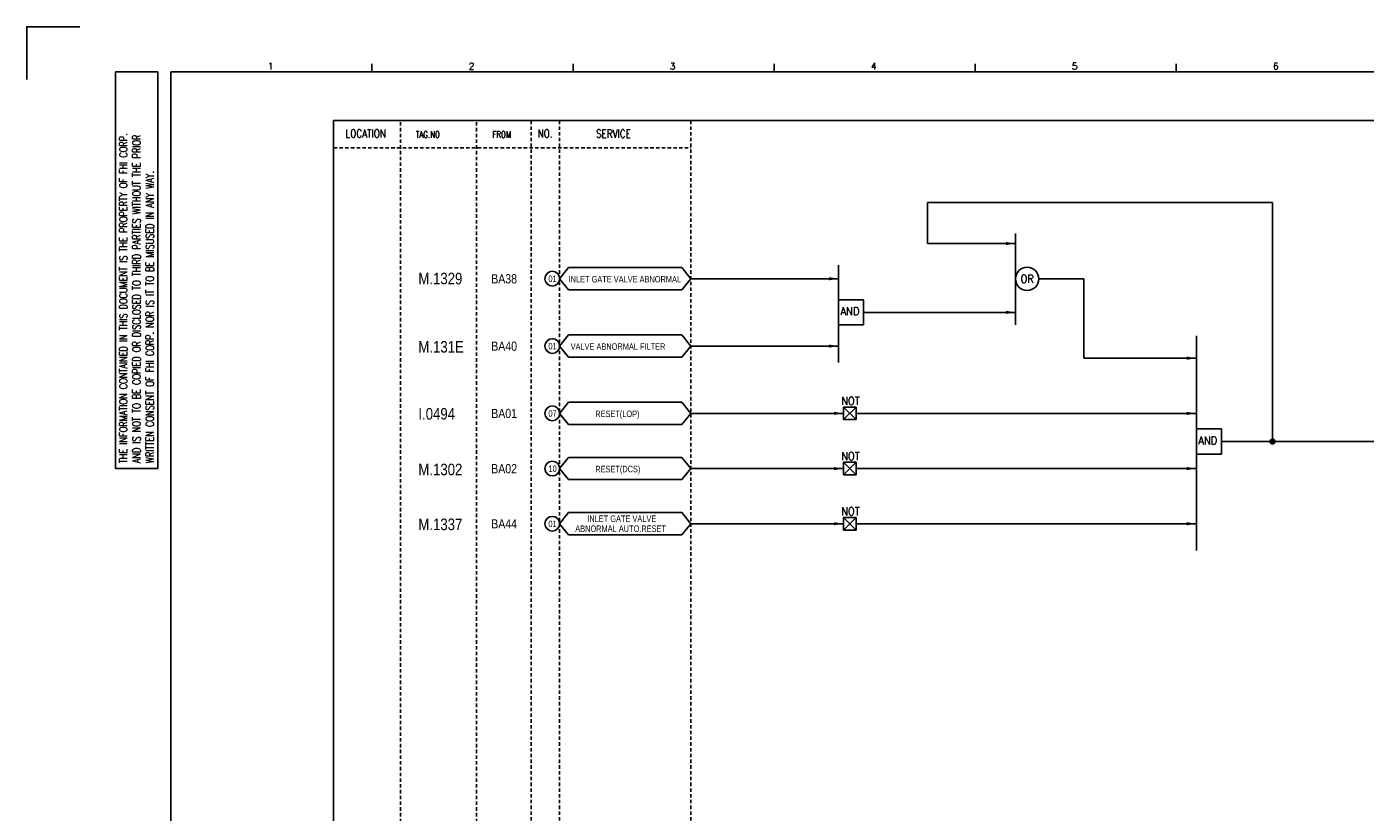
# Model space of a CAD drawing. Extents: x 1463 to 2429, y -93 to 589.
# Tile 2 of 4: x 1463 to 2044, y 248 to 589. Entities that reach past the tile are written whole.
import ezdxf
from ezdxf.enums import TextEntityAlignment as Align

# ---------------------------------------------------------------- set-up
doc = ezdxf.new("R2010")
doc.units = 0
doc.header["$MEASUREMENT"] = 0
doc.linetypes.add('HIDDEN', pattern=[4, 1.5, -1, 1.5])
doc.layers.get('0').update_dxf_attribs({"linetype": 'CONTINUOUS'})
doc.layers.get('DEFPOINTS').update_dxf_attribs({"linetype": 'CONTINUOUS'})
for name, color, linetype in [('CON', 4, 'CONTINUOUS'), ('DCS', 7, 'CONTINUOUS'), ('DIM', 3, 'CONTINUOUS'), ('HID', 2, 'HIDDEN'), ('圖框CON', 4, 'CONTINUOUS'), ('框線', 6, 'CONTINUOUS')]:
    doc.layers.add(name, color=color, linetype=linetype)
doc.styles.add('DAYUKP', font='complex', dxfattribs={"bigfont": 'DAYUKP.SHX'})
doc.styles.add('ROMANS', font='romans', dxfattribs={"width": 0.8})
doc.styles.add('style3', font='ARIALN.TTF')

# ---------------------------------------------------------------- blocks, each defined once
blk = doc.blocks.new('LEADER')
at = {"layer": 'CON'}
blk.add_solid([(0.85, -0.57), (0.85, -1.57), (3.85, -1.07)], dxfattribs=at)
blk = doc.blocks.new('1')
at = {"layer": 'DEFPOINTS'}
blk.add_lwpolyline([(1268.99, 689.33), (1246.02, 689.33), (1246.02, 666.36)], dxfattribs=at)
at = {"layer": '圖框CON'}
for p, q in [((1284.5, 669.81), (1302.87, 669.81)), ((1284.5, 497.52), (1284.5, 669.81)), ((1302.87, 497.52), (1302.87, 669.81)), ((1395.91, 669.85), (1395.91, 673.29)), ((1483.2, 669.85), (1483.2, 673.29)), ((1570.49, 669.85), (1570.49, 673.29)), ((1657.78, 669.85), (1657.78, 673.29)), ((1745.08, 669.85), (1745.08, 673.29)), ((1284.5, 497.52), (1302.87, 497.52))]:
    blk.add_line(p, q, dxfattribs=at)
at = {"layer": '框線'}
for p, q in [((1308.62, 669.81), (1308.62, 26.6)), ((2181.53, 669.81), (1308.62, 669.81))]:
    blk.add_line(p, q, dxfattribs=at)
at = {"style": 'DAYUKP'}
for s, p in [('1', (1350.64, 670.78)), ('2', (1437.93, 670.78)), ('3', (1525.22, 670.78)), ('4', (1612.51, 670.78)), ('5', (1699.8, 670.78)), ('6', (1787.1, 670.78))]:
    blk.add_text(s, height=2.87, dxfattribs=at).set_placement(p)
at = {"layer": 'DIM', "style": 'ROMANS', "width": 0.75}
for s, p in [('THE INFORMATION CONTAINED IN THIS DOCUMENT IS THE PROPERTY OF FHI CORP.', (1287.94, 499.82)), ('AND IS NOT TO BE COPIED OR DISCLOSED TO THIRD PARTIES WITHOUT THE PRIOR', (1293.68, 499.82)), ('WRITTEN CONSENT OF FHI CORP. NOR IS IT TO BE MISUSED IN ANY WAY.', (1299.43, 499.82))]:
    blk.add_text(s, height=3.4457, rotation=90, dxfattribs=at).set_placement(p, align=Align.MIDDLE_LEFT)

msp = doc.modelspace()

# ---------------------------------------------------------------- linework, layer by layer
at = {"layer": 'CON'}
for p, q in [((2003.86, 512.73), (1854.12, 512.73)), ((1854.12, 512.73), (1854.12, 494.92)), ((2003.86, 408.92), (2003.86, 512.73)), ((1892.27, 494.92), (1854.12, 494.92)), ((1751.25, 479.65), (1815.45, 479.65)), ((1902.35, 479.57), (1921.88, 479.57)), ((1921.88, 479.57), (1921.88, 445.13)), ((1826.31, 465.03), (1892.27, 465.03)), ((1751.25, 450.39), (1815.45, 450.39)), ((1921.88, 445.13), (1970.81, 445.13)), ((1751.25, 421.16), (1817.58, 421.16)), ((1823.04, 421.16), (1970.81, 421.16)), ((1981.67, 408.92), (2196.45, 408.92)), ((1751.25, 397.19), (1817.58, 397.19)), ((1823.04, 397.19), (1970.81, 397.19)), ((1751.25, 373.22), (1817.58, 373.22)), ((1823.04, 373.22), (1970.81, 373.22))]:
    msp.add_line(p, q, dxfattribs=at)
at = {"layer": 'CON', "color": 6}
for p, q in [((1892.27, 499.28), (1892.27, 459.59)), ((1694.32, 479.65), (1698.22, 484.46)), ((1747.36, 484.46), (1698.22, 484.46)), ((1751.25, 479.65), (1747.36, 484.46)), ((1815.45, 485.48), (1815.45, 443.31)), ((1694.32, 479.65), (1698.22, 474.83)), ((1751.25, 479.65), (1747.36, 474.83)), ((1698.22, 474.83), (1747.36, 474.83)), ((1815.45, 459.55), (1815.45, 470.51)), ((1826.31, 470.51), (1815.45, 470.51)), ((1826.31, 459.55), (1826.31, 470.51)), ((1826.31, 459.55), (1815.45, 459.55)), ((1694.32, 450.39), (1698.22, 455.2)), ((1747.36, 455.2), (1698.22, 455.2)), ((1751.25, 450.39), (1747.36, 455.2)), ((1970.81, 454.8), (1970.81, 361.63)), ((1694.32, 450.39), (1698.22, 445.57)), ((1751.25, 450.39), (1747.36, 445.57)), ((1698.22, 445.57), (1747.36, 445.57)), ((1694.32, 421.16), (1698.22, 425.98)), ((1747.36, 425.98), (1698.22, 425.98)), ((1751.25, 421.16), (1747.36, 425.98)), ((1694.32, 421.16), (1698.22, 416.35)), ((1751.25, 421.16), (1747.36, 416.35)), ((1817.58, 423.89), (1823.04, 423.89)), ((1817.58, 423.89), (1823.04, 418.43)), ((1823.04, 423.89), (1817.58, 418.43)), ((1817.58, 418.43), (1817.58, 423.89)), ((1823.04, 423.89), (1823.04, 418.43)), ((1698.22, 416.35), (1747.36, 416.35)), ((1823.04, 418.43), (1817.58, 418.43)), ((1970.81, 403.44), (1970.81, 414.4)), ((1981.67, 414.4), (1970.81, 414.4)), ((1981.67, 403.44), (1981.67, 414.4)), ((1694.32, 397.19), (1698.22, 402.01)), ((1747.36, 402.01), (1698.22, 402.01)), ((1751.25, 397.19), (1747.36, 402.01)), ((1981.67, 403.44), (1970.81, 403.44)), ((1694.32, 397.19), (1698.22, 392.38)), ((1751.25, 397.19), (1747.36, 392.38)), ((1817.58, 394.46), (1817.58, 399.92)), ((1823.04, 399.92), (1817.58, 394.46)), ((1817.58, 399.92), (1823.04, 394.46)), ((1817.58, 399.92), (1823.04, 399.92)), ((1823.04, 399.92), (1823.04, 394.46)), ((1698.22, 392.38), (1747.36, 392.38)), ((1823.04, 394.46), (1817.58, 394.46)), ((1694.32, 373.22), (1698.22, 378.04)), ((1747.36, 378.04), (1698.22, 378.04)), ((1751.25, 373.22), (1747.36, 378.04)), ((1694.32, 373.22), (1698.22, 368.41)), ((1751.25, 373.22), (1747.36, 368.41)), ((1817.58, 370.49), (1817.58, 375.95)), ((1823.04, 375.95), (1817.58, 370.49)), ((1817.58, 375.95), (1823.04, 370.49)), ((1817.58, 375.95), (1823.04, 375.95)), ((1823.04, 375.95), (1823.04, 370.49)), ((1698.22, 368.41), (1747.36, 368.41)), ((1823.04, 370.49), (1817.58, 370.49))]:
    msp.add_line(p, q, dxfattribs=at)
at = {"layer": 'CON'}
msp.add_lwpolyline([(1596.2, 548.31), (2310.2, 548.31), (2310.2, 48.51), (1596.2, 48.51)], close=True, dxfattribs=at)
at = {"layer": 'CON', "const_width": 1.4}
msp.add_lwpolyline([(2003.16, 408.92, 1), (2004.56, 408.92, 1)], format="xyb", close=True, dxfattribs=at)
at = {"layer": 'CON'}
for centre in [(1691.11, 479.65), (1691.11, 450.39), (1691.11, 421.16), (1691.11, 397.19), (1691.11, 373.22)]:
    msp.add_circle(centre, 3.21, dxfattribs=at)
at = {"layer": 'CON', "color": 6}
msp.add_circle((1897.31, 479.57), 5.04, dxfattribs=at)
at = {"layer": 'HID'}
for p, q in [((1625.25, 547.61), (1625.25, 48.51)), ((1658.18, 547.61), (1658.18, 48.51)), ((1681.9, 548.31), (1681.9, 48.49)), ((1694.32, 548.31), (1694.32, 48.49)), ((1751.25, 548.31), (1751.25, 48.51)), ((1596.2, 536.41), (1751.25, 536.41))]:
    msp.add_line(p, q, dxfattribs=at)

# ---------------------------------------------------------------- block references
msp.add_blockref('1', (216.93, -100.27))
at = {"layer": 'CON', "xscale": 1.4, "yscale": 1.4, "zscale": 1.4}
for p in [(1886.88, 496.41), (1810.06, 481.14), (1886.88, 466.52), (1810.06, 451.88), (1965.42, 446.62), (1812.19, 422.65), (1965.42, 422.65), (1812.19, 398.68), (1965.42, 398.68), (1812.19, 374.72), (1965.42, 374.72)]:
    msp.add_blockref('LEADER', p, dxfattribs=at)

# ---------------------------------------------------------------- texts
at = {"layer": 'CON', "style": 'ROMANS'}
for s, width, p in [('LOCATION', 0.8, (1610.13, 542.71)), ('NO.', 0.8, (1688.02, 542.71)), ('SERVICE', 0.8, (1717.67, 542.63)), ('OR', 0.9, (1897.31, 479.57)), ('NOT', 0.9, (1820.58, 426.55)), ('NOT', 0.9, (1820.58, 402.58)), ('NOT', 0.9, (1820.58, 378.61))]:
    msp.add_text(s, height=3.5, dxfattribs=dict(at, width=width)).set_placement(p, align=Align.MIDDLE)
for s, height, width, p in [('TAG.NO', 2.8, 0.8, (1631.86, 540.05)), ('FROM', 2.8, 0.8, (1665.12, 540.05)), ('AND', 3.5, 0.9, (1816.24, 462.71)), ('AND', 3.5, 0.9, (1971.6, 406.61))]:
    msp.add_text(s, height=height, dxfattribs=dict(at, width=width)).set_placement(p, align=Align.BOTTOM_LEFT)
at = {"layer": 'CON', "style": 'style3'}
for s, p in [('BA38', (1664.61, 479.6)), ('BA40', (1664.61, 450.34)), ('BA01', (1664.61, 421.11)), ('BA02', (1664.61, 397.14)), ('BA44', (1664.61, 373.17))]:
    msp.add_text(s, height=4, dxfattribs=at).set_placement(p, align=Align.MIDDLE_LEFT)
for s, p in [('01', (1689.46, 477.37)), ('INLET GATE VALVE ABNORMAL', (1698.21, 477.19)), ('01', (1689.46, 448.11)), (' VALVE ABNORMAL FILTER', (1698.21, 447.93)), ('07', (1689.46, 418.88)), ('RESET(LOP)', (1709.78, 418.7)), ('10', (1689.46, 394.91)), ('RESET(DCS)', (1709.78, 394.74)), ('01', (1689.46, 370.94)), (' ABNORMAL AUTO.RESET', (1700.22, 368.83)), ('INLET GATE VALVE', (1706.34, 373.18))]:
    msp.add_text(s, height=2.8, dxfattribs=at).set_placement(p, align=Align.BOTTOM_LEFT)
at = {"layer": 'DCS', "linetype": 'ByBlock', "style": 'style3'}
for s, p in [('M.1329', (1632.98, 477.23)), ('M.131E', (1632.98, 447.56)), ('I.0494', (1632.98, 418.47)), ('M.1302', (1632.98, 394.3)), ('M.1337', (1632.98, 370.46))]:
    msp.add_text(s, height=5, dxfattribs=at).set_placement(p)

doc.saveas('drawing.dxf')
